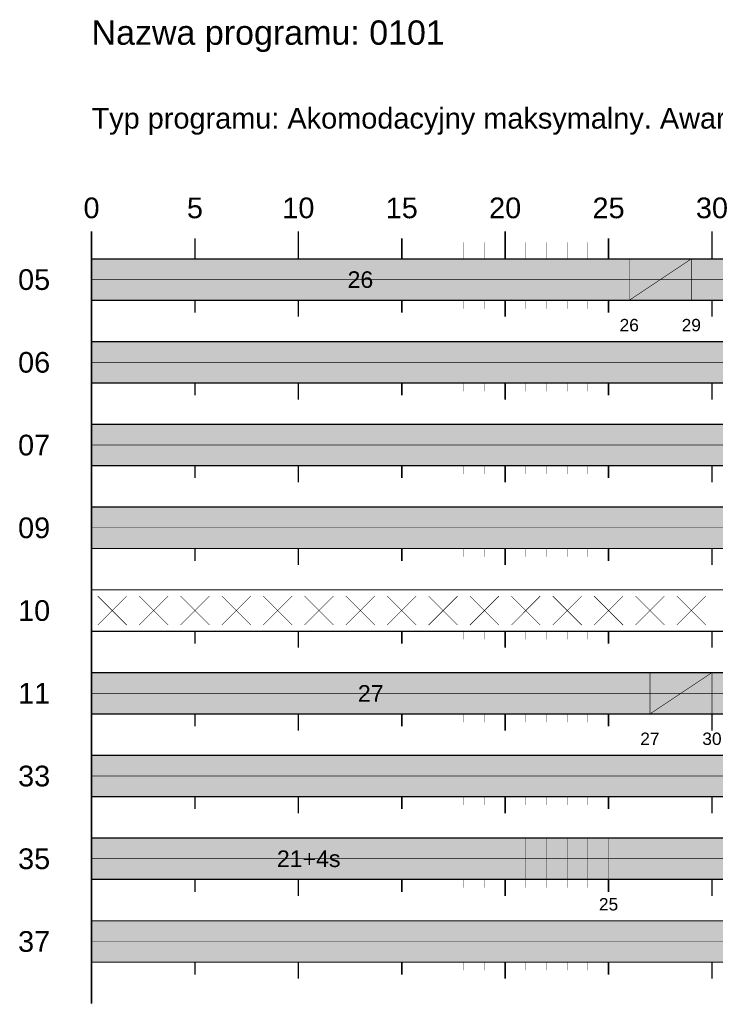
# Model space of a CAD drawing. Header units: metres. Extents: x 1765 to 13844, y -211 to 3853.
# Tile 6 of 17: x 1921 to 1988, y 3757 to 3853. Entities that reach past the tile are written whole.
import ezdxf
from ezdxf.enums import TextEntityAlignment as Align

# ---------------------------------------------------------------- set-up
doc = ezdxf.new("R2010")
doc.units = ezdxf.units.M
doc.header["$MEASUREMENT"] = 0
for name, color, linetype in [('zzz.GASYG.Program', 7, 'Continuous'), ('zzz.GASYG.Program-Etykiety', 7, 'Continuous'), ('zzz.GASYG.Program-Tekst', 7, 'Continuous')]:
    doc.layers.add(name, color=color, linetype=linetype)
doc.styles.get("Standard").update_dxf_attribs({"font": 'arial.ttf'})

# ---------------------------------------------------------------- blocks, each defined once
blk = doc.blocks.new('zzzGASYGProgram-214748364780-0101-0101')
at = {"layer": 'zzz.GASYG.Program', "true_color": 0xff0000}
for points in [[(0, -4), (180, -4), (180, 0), (0, 0)], [(0, -12), (180, -12), (180, -8), (0, -8)], [(0, -20), (180, -20), (180, -16), (0, -16)], [(0, -28), (180, -28), (180, -24), (0, -24)], [(0, -44), (180, -44), (180, -40), (0, -40)], [(0, -52), (180, -52), (180, -48), (0, -48)], [(0, -60), (180, -60), (180, -56), (0, -56)], [(0, -68), (180, -68), (180, -64), (0, -64)]]:
    blk.add_hatch(color=1, dxfattribs=at).paths.add_polyline_path(points)
at = {"layer": 'zzz.GASYG.Program', "true_color": 0x00a500}
for points in [[(0, -4), (52, -4), (52, 0), (0, 0)], [(0, -44), (54, -44), (54, -40), (0, -40)], [(0, -60), (42, -60), (42, -56), (0, -56)], [(42, -60), (50, -60), (50, -56), (42, -56)]]:
    blk.add_hatch(color=94, dxfattribs=at).paths.add_polyline_path(points)
at = {"layer": 'zzz.GASYG.Program'}
for points in [[(52, -4), (58, -4), (58, 0), (52, 0)], [(54, -44), (60, -44), (60, -40), (54, -40)]]:
    blk.add_hatch(color=2, dxfattribs=at).paths.add_polyline_path(points)
at = {"layer": 'zzz.GASYG.Program', "color": 7}
for points in [[(0, -68, 0.15, 0.15, 0), (0, 2.667, 0.15, 0.15, 0)], [(10, 0, 0.15, 0.15, 0), (10, 2, 0.15, 0.15, 0)], [(20, 0, 0.15, 0.15, 0), (20, 2.667, 0.15, 0.15, 0)], [(30, 0, 0.15, 0.15, 0), (30, 2, 0.15, 0.15, 0)], [(40, 0, 0.15, 0.15, 0), (40, 2.667, 0.15, 0.15, 0)], [(50, 0, 0.15, 0.15, 0), (50, 2, 0.15, 0.15, 0)], [(60, 0, 0.15, 0.15, 0), (60, 2.667, 0.15, 0.15, 0)], [(2, 0, 0.01, 0.01, 0), (2, 1.6, 0.01, 0.01, 0)], [(4, 0, 0.01, 0.01, 0), (4, 1.6, 0.01, 0.01, 0)], [(6, 0, 0.01, 0.01, 0), (6, 1.6, 0.01, 0.01, 0)], [(8, 0, 0.01, 0.01, 0), (8, 1.6, 0.01, 0.01, 0)], [(12, 0, 0.01, 0.01, 0), (12, 1.6, 0.01, 0.01, 0)], [(14, 0, 0.01, 0.01, 0), (14, 1.6, 0.01, 0.01, 0)], [(16, 0, 0.01, 0.01, 0), (16, 1.6, 0.01, 0.01, 0)], [(18, 0, 0.01, 0.01, 0), (18, 1.6, 0.01, 0.01, 0)], [(22, 0, 0.01, 0.01, 0), (22, 1.6, 0.01, 0.01, 0)], [(24, 0, 0.01, 0.01, 0), (24, 1.6, 0.01, 0.01, 0)], [(26, 0, 0.01, 0.01, 0), (26, 1.6, 0.01, 0.01, 0)], [(28, 0, 0.01, 0.01, 0), (28, 1.6, 0.01, 0.01, 0)], [(32, 0, 0.01, 0.01, 0), (32, 1.6, 0.01, 0.01, 0)], [(34, 0, 0.01, 0.01, 0), (34, 1.6, 0.01, 0.01, 0)], [(36, 0, 0.01, 0.01, 0), (36, 1.6, 0.01, 0.01, 0)], [(38, 0, 0.01, 0.01, 0), (38, 1.6, 0.01, 0.01, 0)], [(42, 0, 0.01, 0.01, 0), (42, 1.6, 0.01, 0.01, 0)], [(44, 0, 0.01, 0.01, 0), (44, 1.6, 0.01, 0.01, 0)], [(46, 0, 0.01, 0.01, 0), (46, 1.6, 0.01, 0.01, 0)], [(48, 0, 0.01, 0.01, 0), (48, 1.6, 0.01, 0.01, 0)], [(52, 0, 0.01, 0.01, 0), (52, 1.6, 0.01, 0.01, 0)], [(54, 0, 0.01, 0.01, 0), (54, 1.6, 0.01, 0.01, 0)], [(56, 0, 0.01, 0.01, 0), (56, 1.6, 0.01, 0.01, 0)], [(58, 0, 0.01, 0.01, 0), (58, 1.6, 0.01, 0.01, 0)], [(180, 0, 0.12, 0.12, 0), (0, 0, 0.12, 0.12, 0)], [(0, -4, 0.05, 0.05, 0), (0, 0, 0.05, 0.05, 0)], [(52, -4, 0.05, 0.05, 0), (52, 0, 0.05, 0.05, 0)], [(52, -4, 0.05, 0.05, 0), (58, 0, 0.05, 0.05, 0)], [(52, -4, 0.05, 0.05, 0), (52, 0, 0.05, 0.05, 0)], [(58, -4, 0.05, 0.05, 0), (58, 0, 0.05, 0.05, 0)], [(180, -2, 0.05, 0.05, 0), (0, -2, 0.05, 0.05, 0)], [(0, -8, 0.15, 0.15, 0), (0, -4, 0.15, 0.15, 0)], [(180, -4, 0.12, 0.12, 0), (0, -4, 0.12, 0.12, 0)], [(2, -4.8, 0.01, 0.01, 0), (2, -4, 0.01, 0.01, 0)], [(4, -4.8, 0.01, 0.01, 0), (4, -4, 0.01, 0.01, 0)], [(6, -4.8, 0.01, 0.01, 0), (6, -4, 0.01, 0.01, 0)], [(8, -4.8, 0.01, 0.01, 0), (8, -4, 0.01, 0.01, 0)], [(10, -5.2, 0.15, 0.15, 0), (10, -4, 0.15, 0.15, 0)], [(12, -4.8, 0.01, 0.01, 0), (12, -4, 0.01, 0.01, 0)], [(14, -4.8, 0.01, 0.01, 0), (14, -4, 0.01, 0.01, 0)], [(16, -4.8, 0.01, 0.01, 0), (16, -4, 0.01, 0.01, 0)], [(18, -4.8, 0.01, 0.01, 0), (18, -4, 0.01, 0.01, 0)], [(20, -5.6, 0.15, 0.15, 0), (20, -4, 0.15, 0.15, 0)], [(22, -4.8, 0.01, 0.01, 0), (22, -4, 0.01, 0.01, 0)], [(24, -4.8, 0.01, 0.01, 0), (24, -4, 0.01, 0.01, 0)], [(26, -4.8, 0.01, 0.01, 0), (26, -4, 0.01, 0.01, 0)], [(28, -4.8, 0.01, 0.01, 0), (28, -4, 0.01, 0.01, 0)], [(30, -5.2, 0.15, 0.15, 0), (30, -4, 0.15, 0.15, 0)], [(32, -4.8, 0.01, 0.01, 0), (32, -4, 0.01, 0.01, 0)], [(34, -4.8, 0.01, 0.01, 0), (34, -4, 0.01, 0.01, 0)], [(36, -4.8, 0.01, 0.01, 0), (36, -4, 0.01, 0.01, 0)], [(38, -4.8, 0.01, 0.01, 0), (38, -4, 0.01, 0.01, 0)], [(40, -5.6, 0.15, 0.15, 0), (40, -4, 0.15, 0.15, 0)], [(42, -4.8, 0.01, 0.01, 0), (42, -4, 0.01, 0.01, 0)], [(44, -4.8, 0.01, 0.01, 0), (44, -4, 0.01, 0.01, 0)], [(46, -4.8, 0.01, 0.01, 0), (46, -4, 0.01, 0.01, 0)], [(48, -4.8, 0.01, 0.01, 0), (48, -4, 0.01, 0.01, 0)], [(50, -5.2, 0.15, 0.15, 0), (50, -4, 0.15, 0.15, 0)], [(52, -4.8, 0.01, 0.01, 0), (52, -4, 0.01, 0.01, 0)], [(54, -4.8, 0.01, 0.01, 0), (54, -4, 0.01, 0.01, 0)], [(56, -4.8, 0.01, 0.01, 0), (56, -4, 0.01, 0.01, 0)], [(58, -4.8, 0.01, 0.01, 0), (58, -4, 0.01, 0.01, 0)], [(60, -5.6, 0.15, 0.15, 0), (60, -4, 0.15, 0.15, 0)], [(180, -8, 0.12, 0.12, 0), (0, -8, 0.12, 0.12, 0)], [(180, -10, 0.05, 0.05, 0), (0, -10, 0.05, 0.05, 0)], [(0, -16, 0.15, 0.15, 0), (0, -12, 0.15, 0.15, 0)], [(180, -12, 0.12, 0.12, 0), (0, -12, 0.12, 0.12, 0)], [(2, -12.8, 0.01, 0.01, 0), (2, -12, 0.01, 0.01, 0)], [(4, -12.8, 0.01, 0.01, 0), (4, -12, 0.01, 0.01, 0)], [(6, -12.8, 0.01, 0.01, 0), (6, -12, 0.01, 0.01, 0)], [(8, -12.8, 0.01, 0.01, 0), (8, -12, 0.01, 0.01, 0)], [(10, -13.2, 0.15, 0.15, 0), (10, -12, 0.15, 0.15, 0)], [(12, -12.8, 0.01, 0.01, 0), (12, -12, 0.01, 0.01, 0)], [(14, -12.8, 0.01, 0.01, 0), (14, -12, 0.01, 0.01, 0)], [(16, -12.8, 0.01, 0.01, 0), (16, -12, 0.01, 0.01, 0)], [(18, -12.8, 0.01, 0.01, 0), (18, -12, 0.01, 0.01, 0)], [(20, -13.6, 0.15, 0.15, 0), (20, -12, 0.15, 0.15, 0)], [(22, -12.8, 0.01, 0.01, 0), (22, -12, 0.01, 0.01, 0)], [(24, -12.8, 0.01, 0.01, 0), (24, -12, 0.01, 0.01, 0)], [(26, -12.8, 0.01, 0.01, 0), (26, -12, 0.01, 0.01, 0)], [(28, -12.8, 0.01, 0.01, 0), (28, -12, 0.01, 0.01, 0)], [(30, -13.2, 0.15, 0.15, 0), (30, -12, 0.15, 0.15, 0)], [(32, -12.8, 0.01, 0.01, 0), (32, -12, 0.01, 0.01, 0)], [(34, -12.8, 0.01, 0.01, 0), (34, -12, 0.01, 0.01, 0)], [(36, -12.8, 0.01, 0.01, 0), (36, -12, 0.01, 0.01, 0)], [(38, -12.8, 0.01, 0.01, 0), (38, -12, 0.01, 0.01, 0)], [(40, -13.6, 0.15, 0.15, 0), (40, -12, 0.15, 0.15, 0)], [(42, -12.8, 0.01, 0.01, 0), (42, -12, 0.01, 0.01, 0)], [(44, -12.8, 0.01, 0.01, 0), (44, -12, 0.01, 0.01, 0)], [(46, -12.8, 0.01, 0.01, 0), (46, -12, 0.01, 0.01, 0)], [(48, -12.8, 0.01, 0.01, 0), (48, -12, 0.01, 0.01, 0)], [(50, -13.2, 0.15, 0.15, 0), (50, -12, 0.15, 0.15, 0)], [(52, -12.8, 0.01, 0.01, 0), (52, -12, 0.01, 0.01, 0)], [(54, -12.8, 0.01, 0.01, 0), (54, -12, 0.01, 0.01, 0)], [(56, -12.8, 0.01, 0.01, 0), (56, -12, 0.01, 0.01, 0)], [(58, -12.8, 0.01, 0.01, 0), (58, -12, 0.01, 0.01, 0)], [(60, -13.6, 0.15, 0.15, 0), (60, -12, 0.15, 0.15, 0)], [(180, -16, 0.12, 0.12, 0), (0, -16, 0.12, 0.12, 0)], [(180, -18, 0.05, 0.05, 0), (0, -18, 0.05, 0.05, 0)], [(0, -24, 0.15, 0.15, 0), (0, -20, 0.15, 0.15, 0)], [(180, -20, 0.12, 0.12, 0), (0, -20, 0.12, 0.12, 0)], [(10, -21.2, 0.15, 0.15, 0), (10, -20, 0.15, 0.15, 0)], [(20, -21.6, 0.15, 0.15, 0), (20, -20, 0.15, 0.15, 0)], [(30, -21.2, 0.15, 0.15, 0), (30, -20, 0.15, 0.15, 0)], [(40, -21.6, 0.15, 0.15, 0), (40, -20, 0.15, 0.15, 0)], [(50, -21.2, 0.15, 0.15, 0), (50, -20, 0.15, 0.15, 0)], [(60, -21.6, 0.15, 0.15, 0), (60, -20, 0.15, 0.15, 0)], [(2, -20.8, 0.01, 0.01, 0), (2, -20, 0.01, 0.01, 0)], [(4, -20.8, 0.01, 0.01, 0), (4, -20, 0.01, 0.01, 0)], [(6, -20.8, 0.01, 0.01, 0), (6, -20, 0.01, 0.01, 0)], [(8, -20.8, 0.01, 0.01, 0), (8, -20, 0.01, 0.01, 0)], [(12, -20.8, 0.01, 0.01, 0), (12, -20, 0.01, 0.01, 0)], [(14, -20.8, 0.01, 0.01, 0), (14, -20, 0.01, 0.01, 0)], [(16, -20.8, 0.01, 0.01, 0), (16, -20, 0.01, 0.01, 0)], [(18, -20.8, 0.01, 0.01, 0), (18, -20, 0.01, 0.01, 0)], [(22, -20.8, 0.01, 0.01, 0), (22, -20, 0.01, 0.01, 0)], [(24, -20.8, 0.01, 0.01, 0), (24, -20, 0.01, 0.01, 0)], [(26, -20.8, 0.01, 0.01, 0), (26, -20, 0.01, 0.01, 0)], [(28, -20.8, 0.01, 0.01, 0), (28, -20, 0.01, 0.01, 0)], [(32, -20.8, 0.01, 0.01, 0), (32, -20, 0.01, 0.01, 0)], [(34, -20.8, 0.01, 0.01, 0), (34, -20, 0.01, 0.01, 0)], [(36, -20.8, 0.01, 0.01, 0), (36, -20, 0.01, 0.01, 0)], [(38, -20.8, 0.01, 0.01, 0), (38, -20, 0.01, 0.01, 0)], [(42, -20.8, 0.01, 0.01, 0), (42, -20, 0.01, 0.01, 0)], [(44, -20.8, 0.01, 0.01, 0), (44, -20, 0.01, 0.01, 0)], [(46, -20.8, 0.01, 0.01, 0), (46, -20, 0.01, 0.01, 0)], [(48, -20.8, 0.01, 0.01, 0), (48, -20, 0.01, 0.01, 0)], [(52, -20.8, 0.01, 0.01, 0), (52, -20, 0.01, 0.01, 0)], [(54, -20.8, 0.01, 0.01, 0), (54, -20, 0.01, 0.01, 0)], [(56, -20.8, 0.01, 0.01, 0), (56, -20, 0.01, 0.01, 0)], [(58, -20.8, 0.01, 0.01, 0), (58, -20, 0.01, 0.01, 0)], [(180, -24, 0.12, 0.12, 0), (0, -24, 0.12, 0.12, 0)], [(180, -26, 0.05, 0.05, 0), (0, -26, 0.05, 0.05, 0)], [(0, -32, 0.15, 0.15, 0), (0, -28, 0.15, 0.15, 0)], [(180, -28, 0.12, 0.12, 0), (0, -28, 0.12, 0.12, 0)], [(2, -28.8, 0.01, 0.01, 0), (2, -28, 0.01, 0.01, 0)], [(4, -28.8, 0.01, 0.01, 0), (4, -28, 0.01, 0.01, 0)], [(6, -28.8, 0.01, 0.01, 0), (6, -28, 0.01, 0.01, 0)], [(8, -28.8, 0.01, 0.01, 0), (8, -28, 0.01, 0.01, 0)], [(10, -29.2, 0.15, 0.15, 0), (10, -28, 0.15, 0.15, 0)], [(12, -28.8, 0.01, 0.01, 0), (12, -28, 0.01, 0.01, 0)], [(14, -28.8, 0.01, 0.01, 0), (14, -28, 0.01, 0.01, 0)], [(16, -28.8, 0.01, 0.01, 0), (16, -28, 0.01, 0.01, 0)], [(18, -28.8, 0.01, 0.01, 0), (18, -28, 0.01, 0.01, 0)], [(20, -29.6, 0.15, 0.15, 0), (20, -28, 0.15, 0.15, 0)], [(22, -28.8, 0.01, 0.01, 0), (22, -28, 0.01, 0.01, 0)], [(24, -28.8, 0.01, 0.01, 0), (24, -28, 0.01, 0.01, 0)], [(26, -28.8, 0.01, 0.01, 0), (26, -28, 0.01, 0.01, 0)], [(28, -28.8, 0.01, 0.01, 0), (28, -28, 0.01, 0.01, 0)], [(30, -29.2, 0.15, 0.15, 0), (30, -28, 0.15, 0.15, 0)], [(32, -28.8, 0.01, 0.01, 0), (32, -28, 0.01, 0.01, 0)], [(34, -28.8, 0.01, 0.01, 0), (34, -28, 0.01, 0.01, 0)], [(36, -28.8, 0.01, 0.01, 0), (36, -28, 0.01, 0.01, 0)], [(38, -28.8, 0.01, 0.01, 0), (38, -28, 0.01, 0.01, 0)], [(40, -29.6, 0.15, 0.15, 0), (40, -28, 0.15, 0.15, 0)], [(42, -28.8, 0.01, 0.01, 0), (42, -28, 0.01, 0.01, 0)], [(44, -28.8, 0.01, 0.01, 0), (44, -28, 0.01, 0.01, 0)], [(46, -28.8, 0.01, 0.01, 0), (46, -28, 0.01, 0.01, 0)], [(48, -28.8, 0.01, 0.01, 0), (48, -28, 0.01, 0.01, 0)], [(50, -29.2, 0.15, 0.15, 0), (50, -28, 0.15, 0.15, 0)], [(52, -28.8, 0.01, 0.01, 0), (52, -28, 0.01, 0.01, 0)], [(54, -28.8, 0.01, 0.01, 0), (54, -28, 0.01, 0.01, 0)], [(56, -28.8, 0.01, 0.01, 0), (56, -28, 0.01, 0.01, 0)], [(58, -28.8, 0.01, 0.01, 0), (58, -28, 0.01, 0.01, 0)], [(60, -29.6, 0.15, 0.15, 0), (60, -28, 0.15, 0.15, 0)], [(180, -32, 0.12, 0.12, 0), (0, -32, 0.12, 0.12, 0)], [(3.4, -35.4, 0.05, 0.05, 0), (0.6, -32.6, 0.05, 0.05, 0)], [(3.4, -32.6, 0.05, 0.05, 0), (0.6, -35.4, 0.05, 0.05, 0)], [(7.4, -35.4, 0.05, 0.05, 0), (4.6, -32.6, 0.05, 0.05, 0)], [(7.4, -32.6, 0.05, 0.05, 0), (4.6, -35.4, 0.05, 0.05, 0)], [(11.4, -35.4, 0.05, 0.05, 0), (8.6, -32.6, 0.05, 0.05, 0)], [(11.4, -32.6, 0.05, 0.05, 0), (8.6, -35.4, 0.05, 0.05, 0)], [(15.4, -35.4, 0.05, 0.05, 0), (12.6, -32.6, 0.05, 0.05, 0)], [(15.4, -32.6, 0.05, 0.05, 0), (12.6, -35.4, 0.05, 0.05, 0)], [(19.4, -35.4, 0.05, 0.05, 0), (16.6, -32.6, 0.05, 0.05, 0)], [(19.4, -32.6, 0.05, 0.05, 0), (16.6, -35.4, 0.05, 0.05, 0)], [(23.4, -35.4, 0.05, 0.05, 0), (20.6, -32.6, 0.05, 0.05, 0)], [(23.4, -32.6, 0.05, 0.05, 0), (20.6, -35.4, 0.05, 0.05, 0)], [(27.4, -35.4, 0.05, 0.05, 0), (24.6, -32.6, 0.05, 0.05, 0)], [(27.4, -32.6, 0.05, 0.05, 0), (24.6, -35.4, 0.05, 0.05, 0)], [(31.4, -35.4, 0.05, 0.05, 0), (28.6, -32.6, 0.05, 0.05, 0)], [(31.4, -32.6, 0.05, 0.05, 0), (28.6, -35.4, 0.05, 0.05, 0)], [(35.4, -35.4, 0.05, 0.05, 0), (32.6, -32.6, 0.05, 0.05, 0)], [(35.4, -32.6, 0.05, 0.05, 0), (32.6, -35.4, 0.05, 0.05, 0)], [(39.4, -35.4, 0.05, 0.05, 0), (36.6, -32.6, 0.05, 0.05, 0)], [(39.4, -32.6, 0.05, 0.05, 0), (36.6, -35.4, 0.05, 0.05, 0)], [(43.4, -35.4, 0.05, 0.05, 0), (40.6, -32.6, 0.05, 0.05, 0)], [(43.4, -32.6, 0.05, 0.05, 0), (40.6, -35.4, 0.05, 0.05, 0)], [(47.4, -35.4, 0.05, 0.05, 0), (44.6, -32.6, 0.05, 0.05, 0)], [(47.4, -32.6, 0.05, 0.05, 0), (44.6, -35.4, 0.05, 0.05, 0)], [(51.4, -35.4, 0.05, 0.05, 0), (48.6, -32.6, 0.05, 0.05, 0)], [(51.4, -32.6, 0.05, 0.05, 0), (48.6, -35.4, 0.05, 0.05, 0)], [(55.4, -35.4, 0.05, 0.05, 0), (52.6, -32.6, 0.05, 0.05, 0)], [(55.4, -32.6, 0.05, 0.05, 0), (52.6, -35.4, 0.05, 0.05, 0)], [(59.4, -35.4, 0.05, 0.05, 0), (56.6, -32.6, 0.05, 0.05, 0)], [(59.4, -32.6, 0.05, 0.05, 0), (56.6, -35.4, 0.05, 0.05, 0)], [(0, -40, 0.15, 0.15, 0), (0, -36, 0.15, 0.15, 0)], [(180, -36, 0.12, 0.12, 0), (0, -36, 0.12, 0.12, 0)], [(2, -36.8, 0.01, 0.01, 0), (2, -36, 0.01, 0.01, 0)], [(4, -36.8, 0.01, 0.01, 0), (4, -36, 0.01, 0.01, 0)], [(6, -36.8, 0.01, 0.01, 0), (6, -36, 0.01, 0.01, 0)], [(8, -36.8, 0.01, 0.01, 0), (8, -36, 0.01, 0.01, 0)], [(10, -37.2, 0.15, 0.15, 0), (10, -36, 0.15, 0.15, 0)], [(12, -36.8, 0.01, 0.01, 0), (12, -36, 0.01, 0.01, 0)], [(14, -36.8, 0.01, 0.01, 0), (14, -36, 0.01, 0.01, 0)], [(16, -36.8, 0.01, 0.01, 0), (16, -36, 0.01, 0.01, 0)], [(18, -36.8, 0.01, 0.01, 0), (18, -36, 0.01, 0.01, 0)], [(20, -37.6, 0.15, 0.15, 0), (20, -36, 0.15, 0.15, 0)], [(22, -36.8, 0.01, 0.01, 0), (22, -36, 0.01, 0.01, 0)], [(24, -36.8, 0.01, 0.01, 0), (24, -36, 0.01, 0.01, 0)], [(26, -36.8, 0.01, 0.01, 0), (26, -36, 0.01, 0.01, 0)], [(28, -36.8, 0.01, 0.01, 0), (28, -36, 0.01, 0.01, 0)], [(30, -37.2, 0.15, 0.15, 0), (30, -36, 0.15, 0.15, 0)], [(32, -36.8, 0.01, 0.01, 0), (32, -36, 0.01, 0.01, 0)], [(34, -36.8, 0.01, 0.01, 0), (34, -36, 0.01, 0.01, 0)], [(36, -36.8, 0.01, 0.01, 0), (36, -36, 0.01, 0.01, 0)], [(38, -36.8, 0.01, 0.01, 0), (38, -36, 0.01, 0.01, 0)], [(40, -37.6, 0.15, 0.15, 0), (40, -36, 0.15, 0.15, 0)], [(42, -36.8, 0.01, 0.01, 0), (42, -36, 0.01, 0.01, 0)], [(44, -36.8, 0.01, 0.01, 0), (44, -36, 0.01, 0.01, 0)], [(46, -36.8, 0.01, 0.01, 0), (46, -36, 0.01, 0.01, 0)], [(48, -36.8, 0.01, 0.01, 0), (48, -36, 0.01, 0.01, 0)], [(50, -37.2, 0.15, 0.15, 0), (50, -36, 0.15, 0.15, 0)], [(52, -36.8, 0.01, 0.01, 0), (52, -36, 0.01, 0.01, 0)], [(54, -36.8, 0.01, 0.01, 0), (54, -36, 0.01, 0.01, 0)], [(56, -36.8, 0.01, 0.01, 0), (56, -36, 0.01, 0.01, 0)], [(58, -36.8, 0.01, 0.01, 0), (58, -36, 0.01, 0.01, 0)], [(60, -37.6, 0.15, 0.15, 0), (60, -36, 0.15, 0.15, 0)], [(180, -40, 0.12, 0.12, 0), (0, -40, 0.12, 0.12, 0)], [(0, -44, 0.05, 0.05, 0), (0, -40, 0.05, 0.05, 0)], [(54, -44, 0.05, 0.05, 0), (54, -40, 0.05, 0.05, 0)], [(54, -44, 0.05, 0.05, 0), (60, -40, 0.05, 0.05, 0)], [(54, -44, 0.05, 0.05, 0), (54, -40, 0.05, 0.05, 0)], [(60, -44, 0.05, 0.05, 0), (60, -40, 0.05, 0.05, 0)], [(180, -42, 0.05, 0.05, 0), (0, -42, 0.05, 0.05, 0)], [(0, -48, 0.15, 0.15, 0), (0, -44, 0.15, 0.15, 0)], [(180, -44, 0.12, 0.12, 0), (0, -44, 0.12, 0.12, 0)], [(2, -44.8, 0.01, 0.01, 0), (2, -44, 0.01, 0.01, 0)], [(4, -44.8, 0.01, 0.01, 0), (4, -44, 0.01, 0.01, 0)], [(6, -44.8, 0.01, 0.01, 0), (6, -44, 0.01, 0.01, 0)], [(8, -44.8, 0.01, 0.01, 0), (8, -44, 0.01, 0.01, 0)], [(10, -45.2, 0.15, 0.15, 0), (10, -44, 0.15, 0.15, 0)], [(12, -44.8, 0.01, 0.01, 0), (12, -44, 0.01, 0.01, 0)], [(14, -44.8, 0.01, 0.01, 0), (14, -44, 0.01, 0.01, 0)], [(16, -44.8, 0.01, 0.01, 0), (16, -44, 0.01, 0.01, 0)], [(18, -44.8, 0.01, 0.01, 0), (18, -44, 0.01, 0.01, 0)], [(20, -45.6, 0.15, 0.15, 0), (20, -44, 0.15, 0.15, 0)], [(22, -44.8, 0.01, 0.01, 0), (22, -44, 0.01, 0.01, 0)], [(24, -44.8, 0.01, 0.01, 0), (24, -44, 0.01, 0.01, 0)], [(26, -44.8, 0.01, 0.01, 0), (26, -44, 0.01, 0.01, 0)], [(28, -44.8, 0.01, 0.01, 0), (28, -44, 0.01, 0.01, 0)], [(30, -45.2, 0.15, 0.15, 0), (30, -44, 0.15, 0.15, 0)], [(32, -44.8, 0.01, 0.01, 0), (32, -44, 0.01, 0.01, 0)], [(34, -44.8, 0.01, 0.01, 0), (34, -44, 0.01, 0.01, 0)], [(36, -44.8, 0.01, 0.01, 0), (36, -44, 0.01, 0.01, 0)], [(38, -44.8, 0.01, 0.01, 0), (38, -44, 0.01, 0.01, 0)], [(40, -45.6, 0.15, 0.15, 0), (40, -44, 0.15, 0.15, 0)], [(42, -44.8, 0.01, 0.01, 0), (42, -44, 0.01, 0.01, 0)], [(44, -44.8, 0.01, 0.01, 0), (44, -44, 0.01, 0.01, 0)], [(46, -44.8, 0.01, 0.01, 0), (46, -44, 0.01, 0.01, 0)], [(48, -44.8, 0.01, 0.01, 0), (48, -44, 0.01, 0.01, 0)], [(50, -45.2, 0.15, 0.15, 0), (50, -44, 0.15, 0.15, 0)], [(52, -44.8, 0.01, 0.01, 0), (52, -44, 0.01, 0.01, 0)], [(54, -44.8, 0.01, 0.01, 0), (54, -44, 0.01, 0.01, 0)], [(56, -44.8, 0.01, 0.01, 0), (56, -44, 0.01, 0.01, 0)], [(58, -44.8, 0.01, 0.01, 0), (58, -44, 0.01, 0.01, 0)], [(60, -45.6, 0.15, 0.15, 0), (60, -44, 0.15, 0.15, 0)], [(180, -48, 0.12, 0.12, 0), (0, -48, 0.12, 0.12, 0)], [(180, -50, 0.05, 0.05, 0), (0, -50, 0.05, 0.05, 0)], [(0, -56, 0.15, 0.15, 0), (0, -52, 0.15, 0.15, 0)], [(180, -52, 0.12, 0.12, 0), (0, -52, 0.12, 0.12, 0)], [(2, -52.8, 0.01, 0.01, 0), (2, -52, 0.01, 0.01, 0)], [(4, -52.8, 0.01, 0.01, 0), (4, -52, 0.01, 0.01, 0)], [(6, -52.8, 0.01, 0.01, 0), (6, -52, 0.01, 0.01, 0)], [(8, -52.8, 0.01, 0.01, 0), (8, -52, 0.01, 0.01, 0)], [(10, -53.2, 0.15, 0.15, 0), (10, -52, 0.15, 0.15, 0)], [(12, -52.8, 0.01, 0.01, 0), (12, -52, 0.01, 0.01, 0)], [(14, -52.8, 0.01, 0.01, 0), (14, -52, 0.01, 0.01, 0)], [(16, -52.8, 0.01, 0.01, 0), (16, -52, 0.01, 0.01, 0)], [(18, -52.8, 0.01, 0.01, 0), (18, -52, 0.01, 0.01, 0)], [(20, -53.6, 0.15, 0.15, 0), (20, -52, 0.15, 0.15, 0)], [(22, -52.8, 0.01, 0.01, 0), (22, -52, 0.01, 0.01, 0)], [(24, -52.8, 0.01, 0.01, 0), (24, -52, 0.01, 0.01, 0)], [(26, -52.8, 0.01, 0.01, 0), (26, -52, 0.01, 0.01, 0)], [(28, -52.8, 0.01, 0.01, 0), (28, -52, 0.01, 0.01, 0)], [(30, -53.2, 0.15, 0.15, 0), (30, -52, 0.15, 0.15, 0)], [(32, -52.8, 0.01, 0.01, 0), (32, -52, 0.01, 0.01, 0)], [(34, -52.8, 0.01, 0.01, 0), (34, -52, 0.01, 0.01, 0)], [(36, -52.8, 0.01, 0.01, 0), (36, -52, 0.01, 0.01, 0)], [(38, -52.8, 0.01, 0.01, 0), (38, -52, 0.01, 0.01, 0)], [(40, -53.6, 0.15, 0.15, 0), (40, -52, 0.15, 0.15, 0)], [(42, -52.8, 0.01, 0.01, 0), (42, -52, 0.01, 0.01, 0)], [(44, -52.8, 0.01, 0.01, 0), (44, -52, 0.01, 0.01, 0)], [(46, -52.8, 0.01, 0.01, 0), (46, -52, 0.01, 0.01, 0)], [(48, -52.8, 0.01, 0.01, 0), (48, -52, 0.01, 0.01, 0)], [(50, -53.2, 0.15, 0.15, 0), (50, -52, 0.15, 0.15, 0)], [(52, -52.8, 0.01, 0.01, 0), (52, -52, 0.01, 0.01, 0)], [(54, -52.8, 0.01, 0.01, 0), (54, -52, 0.01, 0.01, 0)], [(56, -52.8, 0.01, 0.01, 0), (56, -52, 0.01, 0.01, 0)], [(58, -52.8, 0.01, 0.01, 0), (58, -52, 0.01, 0.01, 0)], [(60, -53.6, 0.15, 0.15, 0), (60, -52, 0.15, 0.15, 0)], [(180, -56, 0.12, 0.12, 0), (0, -56, 0.12, 0.12, 0)], [(0, -60, 0.05, 0.05, 0), (0, -56, 0.05, 0.05, 0)], [(42, -60, 0.05, 0.05, 0), (42, -56, 0.05, 0.05, 0)], [(42, -60, 0.05, 0.05, 0), (42, -56, 0.05, 0.05, 0)], [(44, -60, 0.05, 0.05, 0), (44, -56, 0.05, 0.05, 0)], [(46, -60, 0.05, 0.05, 0), (46, -56, 0.05, 0.05, 0)], [(48, -60, 0.05, 0.05, 0), (48, -56, 0.05, 0.05, 0)], [(50, -60, 0.05, 0.05, 0), (50, -56, 0.05, 0.05, 0)], [(50, -60, 0.05, 0.05, 0), (50, -56, 0.05, 0.05, 0)], [(180, -58, 0.05, 0.05, 0), (0, -58, 0.05, 0.05, 0)], [(0, -64, 0.15, 0.15, 0), (0, -60, 0.15, 0.15, 0)], [(180, -60, 0.12, 0.12, 0), (0, -60, 0.12, 0.12, 0)], [(10, -61.2, 0.15, 0.15, 0), (10, -60, 0.15, 0.15, 0)], [(20, -61.6, 0.15, 0.15, 0), (20, -60, 0.15, 0.15, 0)], [(30, -61.2, 0.15, 0.15, 0), (30, -60, 0.15, 0.15, 0)], [(40, -61.6, 0.15, 0.15, 0), (40, -60, 0.15, 0.15, 0)], [(50, -61.2, 0.15, 0.15, 0), (50, -60, 0.15, 0.15, 0)], [(60, -61.6, 0.15, 0.15, 0), (60, -60, 0.15, 0.15, 0)], [(2, -60.8, 0.01, 0.01, 0), (2, -60, 0.01, 0.01, 0)], [(4, -60.8, 0.01, 0.01, 0), (4, -60, 0.01, 0.01, 0)], [(6, -60.8, 0.01, 0.01, 0), (6, -60, 0.01, 0.01, 0)], [(8, -60.8, 0.01, 0.01, 0), (8, -60, 0.01, 0.01, 0)], [(12, -60.8, 0.01, 0.01, 0), (12, -60, 0.01, 0.01, 0)], [(14, -60.8, 0.01, 0.01, 0), (14, -60, 0.01, 0.01, 0)], [(16, -60.8, 0.01, 0.01, 0), (16, -60, 0.01, 0.01, 0)], [(18, -60.8, 0.01, 0.01, 0), (18, -60, 0.01, 0.01, 0)], [(22, -60.8, 0.01, 0.01, 0), (22, -60, 0.01, 0.01, 0)], [(24, -60.8, 0.01, 0.01, 0), (24, -60, 0.01, 0.01, 0)], [(26, -60.8, 0.01, 0.01, 0), (26, -60, 0.01, 0.01, 0)], [(28, -60.8, 0.01, 0.01, 0), (28, -60, 0.01, 0.01, 0)], [(32, -60.8, 0.01, 0.01, 0), (32, -60, 0.01, 0.01, 0)], [(34, -60.8, 0.01, 0.01, 0), (34, -60, 0.01, 0.01, 0)], [(36, -60.8, 0.01, 0.01, 0), (36, -60, 0.01, 0.01, 0)], [(38, -60.8, 0.01, 0.01, 0), (38, -60, 0.01, 0.01, 0)], [(42, -60.8, 0.01, 0.01, 0), (42, -60, 0.01, 0.01, 0)], [(44, -60.8, 0.01, 0.01, 0), (44, -60, 0.01, 0.01, 0)], [(46, -60.8, 0.01, 0.01, 0), (46, -60, 0.01, 0.01, 0)], [(48, -60.8, 0.01, 0.01, 0), (48, -60, 0.01, 0.01, 0)], [(52, -60.8, 0.01, 0.01, 0), (52, -60, 0.01, 0.01, 0)], [(54, -60.8, 0.01, 0.01, 0), (54, -60, 0.01, 0.01, 0)], [(56, -60.8, 0.01, 0.01, 0), (56, -60, 0.01, 0.01, 0)], [(58, -60.8, 0.01, 0.01, 0), (58, -60, 0.01, 0.01, 0)], [(180, -64, 0.12, 0.12, 0), (0, -64, 0.12, 0.12, 0)], [(180, -66, 0.05, 0.05, 0), (0, -66, 0.05, 0.05, 0)], [(0, -72, 0.15, 0.15, 0), (0, -68, 0.15, 0.15, 0)], [(180, -68, 0.12, 0.12, 0), (0, -68, 0.12, 0.12, 0)], [(2, -68.8, 0.01, 0.01, 0), (2, -68, 0.01, 0.01, 0)], [(4, -68.8, 0.01, 0.01, 0), (4, -68, 0.01, 0.01, 0)], [(6, -68.8, 0.01, 0.01, 0), (6, -68, 0.01, 0.01, 0)], [(8, -68.8, 0.01, 0.01, 0), (8, -68, 0.01, 0.01, 0)], [(10, -69.2, 0.15, 0.15, 0), (10, -68, 0.15, 0.15, 0)], [(12, -68.8, 0.01, 0.01, 0), (12, -68, 0.01, 0.01, 0)], [(14, -68.8, 0.01, 0.01, 0), (14, -68, 0.01, 0.01, 0)], [(16, -68.8, 0.01, 0.01, 0), (16, -68, 0.01, 0.01, 0)], [(18, -68.8, 0.01, 0.01, 0), (18, -68, 0.01, 0.01, 0)], [(20, -69.6, 0.15, 0.15, 0), (20, -68, 0.15, 0.15, 0)], [(22, -68.8, 0.01, 0.01, 0), (22, -68, 0.01, 0.01, 0)], [(24, -68.8, 0.01, 0.01, 0), (24, -68, 0.01, 0.01, 0)], [(26, -68.8, 0.01, 0.01, 0), (26, -68, 0.01, 0.01, 0)], [(28, -68.8, 0.01, 0.01, 0), (28, -68, 0.01, 0.01, 0)], [(30, -69.2, 0.15, 0.15, 0), (30, -68, 0.15, 0.15, 0)], [(32, -68.8, 0.01, 0.01, 0), (32, -68, 0.01, 0.01, 0)], [(34, -68.8, 0.01, 0.01, 0), (34, -68, 0.01, 0.01, 0)], [(36, -68.8, 0.01, 0.01, 0), (36, -68, 0.01, 0.01, 0)], [(38, -68.8, 0.01, 0.01, 0), (38, -68, 0.01, 0.01, 0)], [(40, -69.6, 0.15, 0.15, 0), (40, -68, 0.15, 0.15, 0)], [(42, -68.8, 0.01, 0.01, 0), (42, -68, 0.01, 0.01, 0)], [(44, -68.8, 0.01, 0.01, 0), (44, -68, 0.01, 0.01, 0)], [(46, -68.8, 0.01, 0.01, 0), (46, -68, 0.01, 0.01, 0)], [(48, -68.8, 0.01, 0.01, 0), (48, -68, 0.01, 0.01, 0)], [(50, -69.2, 0.15, 0.15, 0), (50, -68, 0.15, 0.15, 0)], [(52, -68.8, 0.01, 0.01, 0), (52, -68, 0.01, 0.01, 0)], [(54, -68.8, 0.01, 0.01, 0), (54, -68, 0.01, 0.01, 0)], [(56, -68.8, 0.01, 0.01, 0), (56, -68, 0.01, 0.01, 0)], [(58, -68.8, 0.01, 0.01, 0), (58, -68, 0.01, 0.01, 0)], [(60, -69.6, 0.15, 0.15, 0), (60, -68, 0.15, 0.15, 0)]]:
    blk.add_lwpolyline(points, format="xyseb", dxfattribs=at)
for s, p in [('0', (0, 3.333)), ('5', (10, 3.333)), ('10', (20, 3.333)), ('15', (30, 3.333)), ('20', (40, 3.333)), ('25', (50, 3.333)), ('30', (60, 3.333))]:
    blk.add_text(s, height=2, dxfattribs=at).set_placement(p, align=Align.BOTTOM_CENTER)
for s, p in [('05', (-4, -2)), ('06', (-4, -10)), ('07', (-4, -18)), ('09', (-4, -26)), ('10', (-4, -34)), ('11', (-4, -42)), ('33', (-4, -50)), ('35', (-4, -58)), ('37', (-4, -66))]:
    blk.add_text(s, height=2, dxfattribs=at).set_placement(p, align=Align.MIDDLE_RIGHT)
for s, p in [('26', (52, -5.8)), ('29', (58, -5.8)), ('27', (54, -45.8)), ('30', (60, -45.8)), ('25', (50, -61.8))]:
    blk.add_text(s, height=1.2, dxfattribs=at).set_placement(p, align=Align.TOP_CENTER)
at = {"layer": 'zzz.GASYG.Program-Etykiety', "color": 18, "true_color": 0x000000}
for s, p in [('26', (26, -2)), ('27', (27, -42)), ('21+4s', (21, -58))]:
    blk.add_text(s, height=1.6, dxfattribs=at).set_placement(p, align=Align.MIDDLE)
at = {"layer": 'zzz.GASYG.Program-Tekst', "color": 7}
for s, height, p in [('Nazwa programu: 0101', 2.35294, (0, 20)), ('Typ programu: Akomodacyjny maksymalny. Awaryjny stałoczasowy. ', 2, (0, 12))]:
    blk.add_text(s, height=height, dxfattribs=at).set_placement(p, align=Align.BOTTOM_LEFT)

msp = doc.modelspace()

# ---------------------------------------------------------------- block references
at = {"layer": 'zzz.GASYG.Program'}
msp.add_blockref('zzzGASYGProgram-214748364780-0101-0101', (1927.473, 3829.501), dxfattribs=at)

doc.saveas('drawing.dxf')
